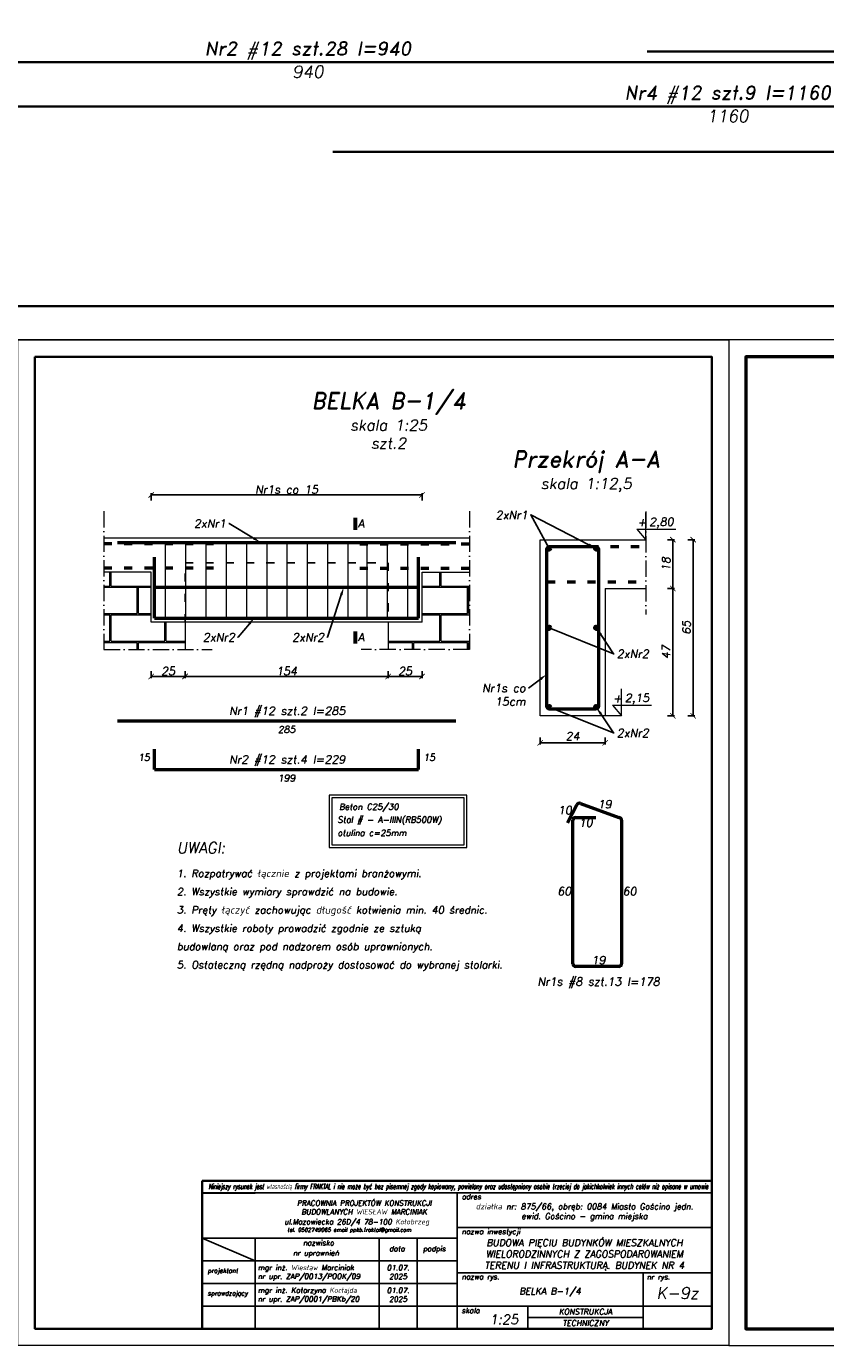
# Model space of a CAD drawing. Header units: millimetres. Extents: x 300938 to 312016, y 11971 to 20881.
# Tile 26 of 239: x 307323 to 307913, y 12999 to 13973. Entities that reach past the tile are written whole.
import ezdxf
from ezdxf import colors
from ezdxf.entities.mleader import LeaderData, LeaderLine
from ezdxf.math import Vec2, Vec3

# ---------------------------------------------------------------- set-up
doc = ezdxf.new("R2010")
doc.units = ezdxf.units.MM
doc.linetypes.add('ACAD_ISO03W100', pattern=[30, 12, -18])
doc.linetypes.add('ACAD_ISO10W100', pattern=[18, 12, -3, 0, -3])
for name, color, linetype, lineweight in [('konstrukcja', 3, 'Continuous', 35), ('konstrukcja fundamenty', 6, 'ACAD_ISO10W100', 35), ('konstrukcja wymiary', 1, 'Continuous', 13), ('kreskowanie', 253, 'Continuous', 0), ('opisy', 2, 'Continuous', 18), ('osie', 5, 'ACAD_ISO10W100', 13), ('zbrojenie', 4, 'Continuous', 50), ('zbrojenie płyty', 141, 'Continuous', 35), ('ściana konstrukcja', 107, 'Continuous', 18)]:
    doc.layers.add(name, color=color, linetype=linetype, lineweight=lineweight)
doc.layers.add('przerywane', color=6, linetype='ACAD_ISO03W100')
doc.layers.add('tabelka', color=5, linetype='Continuous')
doc.styles.add('KONSTRUKCJA', font='romand.shx', dxfattribs={"oblique": 10})
doc.styles.add('konstrukcja3', font='romand.shx', dxfattribs={"oblique": 10, "height": 6})
doc.styles.add('mój opis', font='romand.shx', dxfattribs={"oblique": 20})
doc.styles.get("Standard").update_dxf_attribs({"font": 'romand.shx', "oblique": 10})
doc.dimstyles.new('125', dxfattribs={"dimtxt": 6, "dimasz": 4, "dimexe": 1.25, "dimexo": 0.625, "dimgap": 1, "dimtad": 1, "dimdec": 0, "dimtxsty": 'konstrukcja3', "dimblk": 'ARCHTICK', "dimcen": 2.5, "dimadec": 0, "dimazin": 0, "dimtfac": 1, "dimtdec": 0, "dimtix": 1, "dimtmove": 0, "dimatfit": 3, "dimfxl": 4, "dimfxlon": 1, "dimarcsym": 0})
doc.dimstyles.new('125 do 112.5', dxfattribs={"dimtxt": 6, "dimasz": 4, "dimexe": 1.25, "dimexo": 0.625, "dimgap": 2, "dimtad": 1, "dimdec": 0, "dimlfac": 0.5, "dimrnd": 0.5, "dimtxsty": 'konstrukcja3', "dimblk": 'ARCHTICK', "dimcen": 2.5, "dimadec": 0, "dimazin": 0, "dimtfac": 1, "dimtdec": 0, "dimtix": 1, "dimtmove": 0, "dimatfit": 3, "dimfxl": 4, "dimfxlon": 1, "dimarcsym": 0})

# ---------------------------------------------------------------- blocks, each defined once
blk = doc.blocks.new('_ArchTick')
at = {"color": 0, "linetype": 'ByBlock', "lineweight": 13, "const_width": 0.15}
blk.add_lwpolyline([(-0.5, -0.5), (0.5, 0.5)], dxfattribs=at)
blk = doc.blocks.new('*D2925')
at = {"layer": 'Defpoints', "color": 0, "transparency": 16777216}
for p in [(307589.73, 13533.33), (307614.73, 13533.33), (307589.73, 13493.33)]:
    blk.add_point(p, dxfattribs=at)
at = {"layer": 'konstrukcja wymiary', "color": 0, "lineweight": -2, "transparency": 16777216}
for p, q in [((307589.73, 13497.33), (307589.73, 13492.08)), ((307614.73, 13493.33), (307589.73, 13493.33)), ((307614.73, 13497.33), (307614.73, 13492.08))]:
    blk.add_line(p, q, dxfattribs=at)
at = {"layer": 'konstrukcja wymiary', "color": 0, "lineweight": -2, "transparency": 16777216, "xscale": 4, "yscale": 4, "zscale": 4, "rotation": 180}
blk.add_blockref('_ArchTick', (307589.73, 13493.33), dxfattribs=at)
at = {"layer": 'konstrukcja wymiary', "color": 0, "lineweight": -2, "transparency": 16777216, "xscale": 4, "yscale": 4, "zscale": 4}
blk.add_blockref('_ArchTick', (307614.73, 13493.33), dxfattribs=at)
at = {"layer": 'konstrukcja wymiary', "color": 0, "transparency": 16777216, "insert": (307602.23, 13497.33), "char_height": 6, "attachment_point": 5, "style": 'konstrukcja3'}
blk.add_mtext('25', dxfattribs=at)
blk = doc.blocks.new('*D2926')
at = {"layer": 'Defpoints', "color": 0, "transparency": 16777216}
for p in [(307589.73, 13533.33), (307439.73, 13513.33), (307439.73, 13493.33)]:
    blk.add_point(p, dxfattribs=at)
at = {"layer": 'konstrukcja wymiary', "color": 0, "lineweight": -2, "transparency": 16777216}
for p, q in [((307439.73, 13497.33), (307439.73, 13492.08)), ((307589.73, 13493.33), (307439.73, 13493.33)), ((307589.73, 13497.33), (307589.73, 13492.08))]:
    blk.add_line(p, q, dxfattribs=at)
at = {"layer": 'konstrukcja wymiary', "color": 0, "lineweight": -2, "transparency": 16777216, "xscale": 4, "yscale": 4, "zscale": 4, "rotation": 180}
blk.add_blockref('_ArchTick', (307439.73, 13493.33), dxfattribs=at)
at = {"layer": 'konstrukcja wymiary', "color": 0, "lineweight": -2, "transparency": 16777216, "xscale": 4, "yscale": 4, "zscale": 4}
blk.add_blockref('_ArchTick', (307589.73, 13493.33), dxfattribs=at)
at = {"layer": 'konstrukcja wymiary', "color": 0, "transparency": 16777216, "insert": (307514.73, 13497.33), "char_height": 6, "attachment_point": 5, "style": 'konstrukcja3'}
blk.add_mtext('154', dxfattribs=at)
blk = doc.blocks.new('*D2927')
at = {"layer": 'Defpoints', "color": 0, "transparency": 16777216}
for p in [(307414.73, 13533.33), (307439.73, 13513.33), (307414.73, 13493.33)]:
    blk.add_point(p, dxfattribs=at)
at = {"layer": 'konstrukcja wymiary', "color": 0, "lineweight": -2, "transparency": 16777216}
for p, q in [((307414.73, 13497.33), (307414.73, 13492.08)), ((307439.73, 13493.33), (307414.73, 13493.33)), ((307439.73, 13497.33), (307439.73, 13492.08))]:
    blk.add_line(p, q, dxfattribs=at)
at = {"layer": 'konstrukcja wymiary', "color": 0, "lineweight": -2, "transparency": 16777216, "xscale": 4, "yscale": 4, "zscale": 4, "rotation": 180}
blk.add_blockref('_ArchTick', (307414.73, 13493.33), dxfattribs=at)
at = {"layer": 'konstrukcja wymiary', "color": 0, "lineweight": -2, "transparency": 16777216, "xscale": 4, "yscale": 4, "zscale": 4}
blk.add_blockref('_ArchTick', (307439.73, 13493.33), dxfattribs=at)
at = {"layer": 'konstrukcja wymiary', "color": 0, "transparency": 16777216, "insert": (307427.23, 13497.33), "char_height": 6, "attachment_point": 5, "style": 'konstrukcja3'}
blk.add_mtext('25', dxfattribs=at)
blk = doc.blocks.new('*D2928')
at = {"layer": 'Defpoints', "color": 0, "transparency": 16777216}
for p in [(307614.73, 13627.33), (307414.73, 13533.33), (307614.73, 13533.33)]:
    blk.add_point(p, dxfattribs=at)
at = {"layer": 'konstrukcja wymiary', "color": 0, "lineweight": -2, "transparency": 16777216}
for p, q in [((307414.73, 13623.33), (307414.73, 13628.58)), ((307414.73, 13627.33), (307614.73, 13627.33)), ((307614.73, 13623.33), (307614.73, 13628.58))]:
    blk.add_line(p, q, dxfattribs=at)
at = {"layer": 'konstrukcja wymiary', "color": 0, "lineweight": -2, "transparency": 16777216, "xscale": 4, "yscale": 4, "zscale": 4, "rotation": 180}
blk.add_blockref('_ArchTick', (307414.73, 13627.33), dxfattribs=at)
at = {"layer": 'konstrukcja wymiary', "color": 0, "lineweight": -2, "transparency": 16777216, "xscale": 4, "yscale": 4, "zscale": 4}
blk.add_blockref('_ArchTick', (307614.73, 13627.33), dxfattribs=at)
at = {"layer": 'konstrukcja wymiary', "color": 0, "transparency": 16777216, "insert": (307514.73, 13631.33), "char_height": 6, "attachment_point": 5, "style": 'konstrukcja3'}
blk.add_mtext('Nr1s co 15', dxfattribs=at)
blk = doc.blocks.new('*D2929')
at = {"layer": 'Defpoints', "color": 0, "transparency": 16777216}
for p in [(307701.98, 13464.3), (307749.98, 13464.3), (307701.98, 13444.3)]:
    blk.add_point(p, dxfattribs=at)
at = {"layer": 'konstrukcja wymiary', "color": 0, "lineweight": -2, "transparency": 16777216}
for p, q in [((307701.98, 13448.3), (307701.98, 13443.05)), ((307749.98, 13444.3), (307701.98, 13444.3)), ((307749.98, 13448.3), (307749.98, 13443.05))]:
    blk.add_line(p, q, dxfattribs=at)
at = {"layer": 'konstrukcja wymiary', "color": 0, "lineweight": -2, "transparency": 16777216, "xscale": 4, "yscale": 4, "zscale": 4, "rotation": 180}
blk.add_blockref('_ArchTick', (307701.98, 13444.3), dxfattribs=at)
at = {"layer": 'konstrukcja wymiary', "color": 0, "lineweight": -2, "transparency": 16777216, "xscale": 4, "yscale": 4, "zscale": 4}
blk.add_blockref('_ArchTick', (307749.98, 13444.3), dxfattribs=at)
at = {"layer": 'konstrukcja wymiary', "color": 0, "transparency": 16777216, "insert": (307725.98, 13449.3), "char_height": 6, "attachment_point": 5, "style": 'konstrukcja3'}
blk.add_mtext('24', dxfattribs=at)
blk = doc.blocks.new('*D2930')
at = {"layer": 'Defpoints', "color": 0, "transparency": 16777216}
for p in [(307779.98, 13594.3), (307779.98, 13558.3), (307799.98, 13558.3)]:
    blk.add_point(p, dxfattribs=at)
at = {"layer": 'konstrukcja wymiary', "color": 0, "lineweight": -2, "transparency": 16777216}
for p, q in [((307795.98, 13594.3), (307801.23, 13594.3)), ((307799.98, 13594.3), (307799.98, 13558.3)), ((307795.98, 13558.3), (307801.23, 13558.3))]:
    blk.add_line(p, q, dxfattribs=at)
at = {"layer": 'konstrukcja wymiary', "color": 0, "lineweight": -2, "transparency": 16777216, "xscale": 4, "yscale": 4, "zscale": 4}
for p, rotation in [((307799.98, 13594.3), 90), ((307799.98, 13558.3), 270)]:
    blk.add_blockref('_ArchTick', p, dxfattribs=dict(at, rotation=rotation))
at = {"layer": 'konstrukcja wymiary', "color": 0, "transparency": 16777216, "insert": (307794.98, 13576.3), "char_height": 6, "attachment_point": 5, "rotation": 90, "style": 'konstrukcja3'}
blk.add_mtext('18', dxfattribs=at)
blk = doc.blocks.new('*D2931')
at = {"layer": 'Defpoints', "color": 0, "transparency": 16777216}
for p in [(307779.98, 13594.3), (307749.98, 13464.3), (307814.98, 13464.3)]:
    blk.add_point(p, dxfattribs=at)
at = {"layer": 'konstrukcja wymiary', "color": 0, "lineweight": -2, "transparency": 16777216}
for p, q in [((307810.98, 13594.3), (307816.23, 13594.3)), ((307814.98, 13594.3), (307814.98, 13464.3)), ((307810.98, 13464.3), (307816.23, 13464.3))]:
    blk.add_line(p, q, dxfattribs=at)
at = {"layer": 'konstrukcja wymiary', "color": 0, "lineweight": -2, "transparency": 16777216, "xscale": 4, "yscale": 4, "zscale": 4}
for p, rotation in [((307814.98, 13594.3), 90), ((307814.98, 13464.3), 270)]:
    blk.add_blockref('_ArchTick', p, dxfattribs=dict(at, rotation=rotation))
at = {"layer": 'konstrukcja wymiary', "color": 0, "transparency": 16777216, "insert": (307809.98, 13529.3), "char_height": 6, "attachment_point": 5, "rotation": 90, "style": 'konstrukcja3'}
blk.add_mtext('65', dxfattribs=at)
blk = doc.blocks.new('*D2932')
at = {"layer": 'Defpoints', "color": 0, "transparency": 16777216}
for p in [(307779.98, 13558.3), (307749.98, 13464.3), (307799.98, 13464.3)]:
    blk.add_point(p, dxfattribs=at)
at = {"layer": 'konstrukcja wymiary', "color": 0, "lineweight": -2, "transparency": 16777216}
for p, q in [((307795.98, 13558.3), (307801.23, 13558.3)), ((307799.98, 13558.3), (307799.98, 13464.3)), ((307795.98, 13464.3), (307801.23, 13464.3))]:
    blk.add_line(p, q, dxfattribs=at)
at = {"layer": 'konstrukcja wymiary', "color": 0, "lineweight": -2, "transparency": 16777216, "xscale": 4, "yscale": 4, "zscale": 4}
for p, rotation in [((307799.98, 13558.3), 90), ((307799.98, 13464.3), 270)]:
    blk.add_blockref('_ArchTick', p, dxfattribs=dict(at, rotation=rotation))
at = {"layer": 'konstrukcja wymiary', "color": 0, "transparency": 16777216, "insert": (307794.98, 13511.3), "char_height": 6, "attachment_point": 5, "rotation": 90, "style": 'konstrukcja3'}
blk.add_mtext('47', dxfattribs=at)

msp = doc.modelspace()

# ---------------------------------------------------------------- hatches: boundary and pattern name
at = {"layer": 'kreskowanie'}
h = msp.add_hatch(dxfattribs=at)
h.set_pattern_fill('AR-B816C', color=256, scale=0.1, style=0)
h.set_pattern_definition([(0, (93456.087, 6182.97), (20.32, 20.32), [39.6875, -0.9525]), (0, (93435.767, 6183.923), (20.32, 20.32), [39.6875, -0.9525]), (90, (93456.087, 6182.97), (-20.32, 20.32), [-21.2725, 19.3675]), (90, (93455.135, 6182.97), (-20.32, 20.32), [-21.2725, 19.3675])])
h.paths.add_polyline_path([(307649.733, 13513.335), (307649.733, 13570.335), (307614.733, 13570.335), (307614.733, 13533.335), (307589.733, 13533.335), (307589.733, 13513.335)])
h.paths.add_polyline_path([(307379.733, 13513.335), (307439.733, 13513.335), (307439.733, 13533.335), (307414.733, 13533.335), (307414.733, 13570.335), (307379.733, 13570.335)])
at = {"layer": 'zbrojenie'}
h = msp.add_hatch(color=256, dxfattribs=at)
edge = h.paths.add_edge_path()
edge.add_arc((307708.588, 13587.845), 1.2, 0, 360)
h = msp.add_hatch(color=256, dxfattribs=at)
edge = h.paths.add_edge_path()
edge.add_arc((307743.382, 13587.845), 1.2, 0, 360)
h = msp.add_hatch(color=256, dxfattribs=at)
edge = h.paths.add_edge_path()
edge.add_arc((307708.588, 13529.268), 1.2, 0, 360)
h = msp.add_hatch(color=256, dxfattribs=at)
edge = h.paths.add_edge_path()
edge.add_arc((307743.382, 13529.268), 1.2, 0, 360)
h = msp.add_hatch(color=256, dxfattribs=at)
edge = h.paths.add_edge_path()
edge.add_arc((307708.588, 13470.764), 1.2, 0, 360)
h = msp.add_hatch(color=256, dxfattribs=at)
edge = h.paths.add_edge_path()
edge.add_arc((307743.382, 13470.764), 1.2, 0, 360)

# ---------------------------------------------------------------- linework, layer by layer
msp.add_line((307452.394, 13111.748), (307491.429, 13111.748))
at = {"layer": 'konstrukcja'}
for points in [[(311991.285, 15816.794), (311991.285, 13766.794), (306291.285, 13766.794), (306291.285, 15816.794)], [(307328.785, 13729.294), (307828.785, 13729.294), (307828.785, 13011.794), (307328.785, 13011.794)]]:
    msp.add_lwpolyline(points, close=True, dxfattribs=at)
at = {"layer": 'konstrukcja fundamenty', "linetype": 'Continuous'}
for p, q in [((307828.785, 13120.942), (307452.394, 13120.942)), ((307452.394, 13120.942), (307452.394, 13011.794)), ((307452.394, 13112.165), (307452.394, 13011.794))]:
    msp.add_line(p, q, dxfattribs=at)
at = {"layer": 'konstrukcja wymiary', "lineweight": 60}
for p, q in [((307565.56, 13601.616), (307565.56, 13610.49)), ((307565.56, 13517.645), (307565.56, 13526.519))]:
    msp.add_line(p, q, dxfattribs=at)
at = {"layer": 'konstrukcja wymiary'}
for p, q in [((307425.255, 13535.835), (307425.255, 13592.835)), ((307440.255, 13535.835), (307440.255, 13592.835)), ((307455.255, 13535.835), (307455.255, 13592.835)), ((307470.255, 13535.835), (307470.255, 13592.835)), ((307485.255, 13535.835), (307485.255, 13592.835)), ((307500.255, 13535.835), (307500.255, 13592.835)), ((307515.255, 13535.835), (307515.255, 13592.835)), ((307530.255, 13535.835), (307530.255, 13592.835)), ((307545.255, 13535.835), (307545.255, 13592.835)), ((307560.255, 13535.835), (307560.255, 13592.835)), ((307574.255, 13535.835), (307574.255, 13592.835)), ((307589.255, 13535.835), (307589.255, 13592.835)), ((307604.255, 13535.835), (307604.255, 13592.835)), ((307761.997, 13464.304), (307749.985, 13464.304))]:
    msp.add_line(p, q, dxfattribs=at)
for points in [[(312016.285, 15841.794), (312016.285, 13741.794), (306266.285, 13741.794), (306266.285, 15841.794)], [(307316.285, 13741.794), (307841.285, 13741.794), (307841.285, 12999.294), (307316.285, 12999.294)], [(308366.285, 13741.794), (307841.285, 13741.794), (307841.285, 12999.294), (308366.285, 12999.294)], [(307546.098, 13367.1), (307647.929, 13367.1), (307647.929, 13405.803), (307546.098, 13405.803)], [(307548.098, 13369.1), (307645.929, 13369.1), (307645.929, 13403.803), (307548.098, 13403.803)]]:
    msp.add_lwpolyline(points, close=True, dxfattribs=at)
at = {"layer": 'opisy'}
for p, q in [((307779.985, 13594.304), (307779.985, 13614.304)), ((307773.325, 13602.194), (307802.159, 13602.194)), ((307773.325, 13602.194), (307779.985, 13594.304)), ((307761.997, 13464.304), (307761.997, 13484.304)), ((307755.337, 13472.194), (307784.171, 13472.194)), ((307755.337, 13472.194), (307761.997, 13464.304))]:
    msp.add_line(p, q, dxfattribs=at)
at = {"layer": 'osie'}
for p, q in [((307379.733, 13615.335), (307379.733, 13513.335)), ((307649.733, 13615.335), (307649.733, 13513.335)), ((307779.985, 13615.082), (307779.985, 13539.082)), ((307379.733, 13513.335), (307459.733, 13513.335)), ((307649.733, 13513.335), (307569.733, 13513.335))]:
    msp.add_line(p, q, dxfattribs=at)
at = {"layer": 'przerywane', "ltscale": 0.5}
for p, q in [((307439.733, 13533.335), (307439.733, 13577.335)), ((307439.733, 13577.335), (307589.733, 13577.335)), ((307589.733, 13577.335), (307589.733, 13533.335))]:
    msp.add_line(p, q, dxfattribs=at)
at = {"layer": 'tabelka', "color": 2, "linetype": 'ByBlock'}
for p, q in [((307828.785, 13112.165), (307452.394, 13112.165)), ((307828.785, 13112.165), (307452.394, 13112.165)), ((307640.589, 13112.165), (307640.589, 13011.794)), ((307640.589, 13112.165), (307640.589, 13011.794)), ((307828.785, 13112.165), (307828.785, 13011.794)), ((307828.785, 13112.165), (307828.785, 13011.794)), ((307640.589, 13086.39), (307828.785, 13086.39)), ((307452.394, 13078.708), (307640.589, 13078.708)), ((307452.394, 13078.708), (307491.56, 13061.979)), ((307452.394, 13078.708), (307640.589, 13078.708)), ((307452.394, 13078.708), (307491.56, 13061.979)), ((307491.56, 13078.708), (307491.56, 13011.794)), ((307491.56, 13078.708), (307491.56, 13011.794)), ((307583.043, 13078.708), (307583.043, 13011.794)), ((307583.043, 13078.708), (307583.043, 13011.794)), ((307611.075, 13078.708), (307611.075, 13011.794)), ((307452.394, 13061.979), (307640.589, 13061.979)), ((307452.394, 13061.979), (307640.589, 13061.979)), ((307640.589, 13052.922), (307828.785, 13052.922)), ((307640.589, 13052.922), (307828.785, 13052.922)), ((307778.027, 13052.922), (307778.027, 13011.794)), ((307778.027, 13052.922), (307778.027, 13011.794)), ((307452.394, 13045.251), (307640.589, 13045.251)), ((307452.394, 13045.251), (307640.589, 13045.251)), ((307452.394, 13028.522), (307828.785, 13028.522)), ((307452.394, 13028.522), (307778.027, 13028.522)), ((307692.866, 13028.522), (307692.866, 13011.794)), ((307692.866, 13028.522), (307692.866, 13011.794)), ((307692.866, 13020.158), (307778.027, 13020.158)), ((307452.394, 13011.794), (307828.785, 13011.794)), ((307452.394, 13011.794), (307828.785, 13011.794)), ((307494.215, 13011.794), (307828.785, 13011.794)), ((307494.215, 13011.794), (307828.785, 13011.794))]:
    msp.add_line(p, q, dxfattribs=at)
at = {"layer": 'zbrojenie', "linetype": 'ACAD_ISO03W100', "ltscale": 0.5}
for p, q in [((307460.733, 13591.335), (307379.733, 13591.335)), ((307568.733, 13591.335), (307649.733, 13591.335)), ((307708.985, 13589.304), (307779.985, 13589.304)), ((307460.733, 13573.335), (307379.733, 13573.335)), ((307568.733, 13573.335), (307649.733, 13573.335)), ((307706.954, 13563.304), (307779.985, 13563.304))]:
    msp.add_line(p, q, dxfattribs=at)
at = {"layer": 'zbrojenie'}
for p, q in [((307389.733, 13592.335), (307639.733, 13592.335)), ((307417.233, 13536.335), (307417.233, 13581.335)), ((307612.233, 13536.335), (307612.233, 13581.335)), ((307417.233, 13559.335), (307612.233, 13559.335)), ((307417.233, 13536.335), (307612.233, 13536.335)), ((307389.733, 13460.461), (307639.733, 13460.461)), ((307417.233, 13424.565), (307417.233, 13439.565)), ((307612.233, 13424.565), (307612.233, 13439.565)), ((307417.233, 13424.565), (307612.233, 13424.565)), ((307728.991, 13398.611), (307722.078, 13385.299)), ((307731.688, 13399.464), (307760.12, 13389.236)), ((307726.12, 13281.236), (307726.12, 13387.236)), ((307728.12, 13389.236), (307743.12, 13389.236)), ((307762.12, 13387.236), (307762.12, 13281.236)), ((307760.12, 13279.236), (307728.12, 13279.236))]:
    msp.add_line(p, q, dxfattribs=at)
msp.add_lwpolyline([(308353.785, 13729.294), (307853.785, 13729.294), (307853.785, 13011.794), (308353.785, 13011.794)], close=True, dxfattribs=at)
msp.add_lwpolyline([(307742.985, 13469.304), (307708.985, 13469.304, -0.4142136), (307706.985, 13471.304), (307706.985, 13587.304, -0.4142136), (307708.985, 13589.304), (307742.985, 13589.304, -0.4142136), (307744.985, 13587.304), (307744.985, 13471.304, -0.4142136)], format="xyb", close=True, dxfattribs=at)
for centre in [(307708.588, 13587.845), (307743.382, 13587.845), (307708.588, 13529.268), (307743.382, 13529.268), (307708.588, 13470.764), (307743.382, 13470.764)]:
    msp.add_circle(centre, 1.2, dxfattribs=at)
for centre, start, end in [((307730.766, 13397.689), 62.556395, 152.556395), ((307728.12, 13387.236), 90, 180), ((307760.12, 13387.236), 0, 90), ((307728.12, 13281.236), 180, 270), ((307760.12, 13281.236), 270, 0)]:
    msp.add_arc(centre, 2, start, end, dxfattribs=at)
at = {"layer": 'zbrojenie płyty'}
for p, q in [((308419.94, 13954.713), (307780.94, 13954.713)), ((307060.94, 13946.884), (307999.94, 13946.884)), ((308419.94, 13914.231), (307260.94, 13914.231)), ((308419.94, 13880.697), (307548.94, 13880.697))]:
    msp.add_line(p, q, dxfattribs=at)
at = {"layer": 'ściana konstrukcja'}
for p, q in [((307649.733, 13595.335), (307379.733, 13595.335)), ((307701.985, 13594.304), (307779.985, 13594.304)), ((307701.985, 13464.304), (307701.985, 13594.304)), ((307414.733, 13570.335), (307379.733, 13570.335)), ((307414.733, 13533.335), (307414.733, 13570.335)), ((307614.733, 13533.335), (307614.733, 13570.335)), ((307614.733, 13570.335), (307649.733, 13570.335)), ((307749.985, 13558.304), (307749.985, 13464.304)), ((307749.985, 13558.304), (307779.985, 13558.304)), ((307614.733, 13533.335), (307414.733, 13533.335)), ((307439.733, 13533.335), (307439.733, 13513.335)), ((307589.733, 13533.335), (307589.733, 13513.335)), ((307749.985, 13464.304), (307701.985, 13464.304))]:
    msp.add_line(p, q, dxfattribs=at)

# ---------------------------------------------------------------- texts
at = {"insert": (307456.984, 13118.714), "char_height": 3.801927, "width": 361.1286, "attachment_point": 1}
msp.add_mtext('{\\Fsimplex|c238;\\W0.6;Niniejszy rysunek jest własnością firmy FRAKTAL i nie może być bez pisemnej zgody kopiowany, powielany oraz udostępniony osobie trzeciej do jakichkolwiek innych celów niż opisane w umowie}', dxfattribs=at)
at = {"style": 'mój opis'}
for s, insert, char_height, width, attachment_point in [('{\\Q10;adres}', (307644.043, 13111.204), 3.87233, 191.63894, 1), ('\\pxqc;{\\Q10;PRACOWNIA PROJEKTÓW KONSTRUKCJI\\PBUDOWLANYCH WIESŁAW MARCINIAK}', (307476.187, 13106.475), 3.87233, 191.63894, 1), ('\\pxqc;{\\Q10;działka nr: 875/66, obręb: 0084 Miasto Gościno jedn. ewid. Gościno - gmina miejska }', (307734.687, 13097.72), 4.33333, 188.19538, 5), ('{\\Q10;ul.Mazowiecka 26D/4 78-100 Kołobrzeg\\P\\pxql;\\H0.85511x; \\H0.85714x;tel. 0502749065 email ppkb.fraktal@gmail.com}', (307512.992, 13092.68), 3.87233, 191.63894, 1), ('{\\Q10;nazwa inwestycji}', (307644.043, 13085.429), 3.87233, 191.63894, 1), ('{\\Q10;nazwisko}', (307526.822, 13077.139), 3.87233, 191.63894, 1), ('{\\Q10;data}', (307590.496, 13072.836), 3.87233, 191.63894, 1), ('{\\Q10;podpis}', (307615.401, 13072.836), 3.87233, 191.63894, 1), ('\\pxsm1,qc;{\\Q10;BUDOWA PIĘCIU BUDYNKÓW MIESZKALNYCH WIELORODZINNYCH Z ZAGOSPODAROWANIEM TERENU I INFRASTRUKTURĄ. BUDYNEK NR 4}', (307734.687, 13066.326), 4.999995, 188.19538, 5), ('{\\Q10;nr uprawnień}', (307519.513, 13069.624), 3.87233, 191.63894, 1), ('\\pxt20;{\\Q10;projektant}', (307456.418, 13056.27), 3.31128, 191.63894, 1), ('{\\Q10;mgr inż. Wiesław Marciniak}', (307493.44, 13058.864), 3.87233, 191.63894, 1), ('\\A1;{\\Q10;nr upr. ZAP/0013/POOK/09}', (307493.44, 13052.388), 3.87233, 191.63894, 1), ('{\\Q10;01.07.\\P2025}', (307597.059, 13053.615), 3.87233, 28.03215, 5), ('{\\Q10;mgr inż. Katarzyna Kocłajda}', (307493.44, 13042.136), 3.87233, 191.63894, 1), ('{\\Q10;01.07.\\P2025}', (307597.059, 13036.887), 3.87233, 28.03215, 5), ('{\\Q10;nazwa rys.}', (307644.043, 13052.083), 3.86666, 191.63894, 1), ('{\\Q10;nr rys.}', (307780.743, 13051.976), 3.87233, 191.63894, 1), ('{\\Q10;K-9z}', (307803.406, 13038.043), 8.62312, 50.75806, 5), ('\\pxt20;{\\Q10;sprawdzający}', (307456.418, 13039.542), 3.31128, 191.63894, 1), ('\\A1;{\\Q10;nr upr. ZAP/0001/PBKb/20}', (307493.44, 13035.66), 3.87233, 191.63894, 1), ('\\pxqc;{\\Q10;BELKA B-1/4}', (307709.308, 13038.731), 4.79999, 137.43732, 5), ('{\\Q10;skala}', (307643.974, 13027.149), 3.87233, 191.63894, 1), ('{\\Q10;KONSTRUKCJA}', (307735.446, 13024.34), 4.18212, 85.16082, 5), ('{\\Q10;1:25}', (307664.748, 13022.147), 7.04061, 191.63894, 1), ('{\\Q10;TECHNICZNY}', (307735.446, 13015.976), 4.18212, 85.16082, 5)]:
    msp.add_mtext(s, dxfattribs=dict(at, insert=insert, char_height=char_height, width=width, attachment_point=attachment_point))
at = {"layer": 'opisy', "width": 253.11941, "attachment_point": 5}
for s, insert, char_height in [('Nr2 #12 szt.28 l=940', (307530.44, 13955.286), 9.99999), ('940', (307530.44, 13939.772), 9), ('Nr4 #12 szt.9 l=1160', (307840.44, 13922.633), 9.99999), ('1160', (307840.44, 13907.119), 9)]:
    msp.add_mtext(s, dxfattribs=dict(at, insert=insert, char_height=char_height))
at = {"layer": 'opisy'}
for s, insert, char_height, width, attachment_point, style in [('\\pxqc;BELKA B-1/4\\P{\\H0.66666x;skala 1:25\\Pszt.2}', (307590.061, 13682.233), 12, 378.47761, 5, 'KONSTRUKCJA'), ('\\pxqc;{\\H2x;Przekrój A-A\\P\\H0.66667x;skala 1:12,5}', (307735.985, 13644.584), 6, 314.05598, 5, 'konstrukcja3'), ('A', (307567.321, 13609.333), 6, 126.49987, 1, 'KONSTRUKCJA'), ('+', (307773.742, 13610.21), 6, 5.25172, 1, 'konstrukcja3'), ('2,80', (307782.554, 13610.552), 6, 5.25172, 1, 'konstrukcja3'), ('A', (307567.321, 13525.362), 6, 126.49987, 1, 'KONSTRUKCJA'), ('2,15', (307764.566, 13480.552), 6, 5.25172, 1, 'konstrukcja3'), ('+', (307755.753, 13480.21), 6, 5.25172, 1, 'konstrukcja3'), ('\\A1;Nr1 #12 szt.2 l=285', (307515.182, 13466.958), 6, 214.88745, 5, 'KONSTRUKCJA'), ('\\A1;285', (307514.733, 13454.226), 5, 184.88745, 5, 'KONSTRUKCJA'), ('\\A1;15', (307409.402, 13433.636), 5, 184.88745, 5, 'KONSTRUKCJA'), ('\\A1;Nr2 #12 szt.4 l=229', (307515.182, 13431.062), 6, 214.88745, 5, 'KONSTRUKCJA'), ('\\A1;15', (307620.064, 13433.636), 5, 184.88745, 5, 'KONSTRUKCJA'), ('\\A1;199', (307514.733, 13418.33), 5, 184.88745, 5, 'KONSTRUKCJA'), ('Beton C25/30', (307553.523, 13399.388), 4.5, 142.31235, 1, 'KONSTRUKCJA'), ('\\pxqc;10', (307720.248, 13394.619), 6, 122.63167, 5, 'konstrukcja3'), ('\\pxqc;19', (307749.708, 13399.042), 6, 122.63167, 5, 'konstrukcja3'), ('Stal # - A-IIIN(RB500W) ', (307552.35, 13389.883), 4.5, 142.31235, 1, 'KONSTRUKCJA'), ('\\pxqc;10', (307735.62, 13385.402), 6, 122.63167, 5, 'konstrukcja3'), ('otulina c=25mm', (307552.314, 13380.073), 4.5, 142.31235, 1, 'KONSTRUKCJA'), ('\\A1;\\pxsm1.5;{\\H1.5x;UWAGI:\\P}1. Rozpatrywać łącznie z projektami branżowymi.\\P2. Wszystkie wymiary sprawdzić na budowie.\\P3. Pręty łączyć zachowując długość kotwienia min. 40 średnic.\\P4. Wszystkie roboty prowadzić zgodnie ze sztuką budowlaną oraz pod nadzorem osób uprawnionych.\\P5. Ostateczną rzędną nadproży dostosować do wybranej stolarki.', (307433.667, 13370.925), 5.4, 230.3335, 1, 'KONSTRUKCJA'), ('\\pxqc;60', (307719.811, 13334.78), 6, 122.63167, 5, 'konstrukcja3'), ('\\pxqc;60', (307768.014, 13334.78), 6, 122.63167, 5, 'konstrukcja3'), ('\\pxqc;19', (307745.12, 13283.928), 6, 122.63167, 5, 'konstrukcja3'), ('\\pxqc;Nr1s #8 szt.13 l=178', (307745.12, 13267.034), 6, 122.63167, 5, 'konstrukcja3')]:
    msp.add_mtext(s, dxfattribs=dict(at, insert=insert, char_height=char_height, width=width, attachment_point=attachment_point, style=style))

# ---------------------------------------------------------------- dimensions: what is measured, and where the dimension line sits
at = {"layer": 'konstrukcja wymiary'}
dim = msp.add_linear_dim(base=(307614.733, 13627.335), p1=(307414.733, 13533.335), p2=(307614.733, 13533.335), text='Nr1s co 15', dimstyle='125', dxfattribs=at)
dim.commit()
dim.dimension.update_dxf_attribs({"geometry": '*D2928', "text_midpoint": (307514.733, 13631.335)})
for base, p1, p2, angle, picture, middle in [((307814.985, 13464.304), (307779.985, 13594.304), (307749.985, 13464.304), 90, '*D2931', (307809.985, 13529.304)), ((307799.985, 13558.304), (307779.985, 13594.304), (307779.985, 13558.304), 90, '*D2930', (307794.985, 13576.304)), ((307701.985, 13444.304), (307749.985, 13464.304), (307701.985, 13464.304), 180, '*D2929', (307725.985, 13449.304))]:
    dim = msp.add_linear_dim(base=base, p1=p1, p2=p2, angle=angle, dimstyle='125 do 112.5', dxfattribs=at)
    dim.commit()
    dim.dimension.update_dxf_attribs({"geometry": picture, "text_midpoint": middle})
dim = msp.add_linear_dim(base=(307799.985, 13464.304), p1=(307779.985, 13558.304), p2=(307749.985, 13464.304), angle=90, dimstyle='125 do 112.5', override={"dimtmove": 1}, dxfattribs=at)
dim.commit()
dim.dimension.update_dxf_attribs({"geometry": '*D2932', "text_midpoint": (307794.985, 13511.304)})
dim = msp.add_linear_dim(base=(307414.733, 13493.335), p1=(307439.733, 13513.335), p2=(307414.733, 13533.335), dimstyle='125', override={"dimtmove": 1}, dxfattribs=at)
dim.commit()
dim.dimension.update_dxf_attribs({"geometry": '*D2927', "text_midpoint": (307427.233, 13497.335)})
dim = msp.add_linear_dim(base=(307439.733, 13493.335), p1=(307589.733, 13533.335), p2=(307439.733, 13513.335), text='154', dimstyle='125', override={"dimtxsty": 'konstrukcja3', "dimtmove": 1, "dimtolj": 0}, dxfattribs=at)
dim.commit()
dim.dimension.update_dxf_attribs({"geometry": '*D2926', "text_midpoint": (307514.733, 13497.335)})
dim = msp.add_linear_dim(base=(307589.733, 13493.335), p1=(307614.733, 13533.335), p2=(307589.733, 13533.335), dimstyle='125', dxfattribs=at)
dim.commit()
dim.dimension.update_dxf_attribs({"geometry": '*D2925', "text_midpoint": (307602.233, 13497.335)})

# ---------------------------------------------------------------- leaders
at = {"layer": 'opisy'}
ml = msp.add_multileader_mtext('Standard', dxfattribs=at)
ml.set_content('2xNr1', color=256, style='KONSTRUKCJA')
ml.set_leader_properties()
ml.build(insert=Vec2(0, 0))
ml.multileader.update_dxf_attribs({"dogleg_length": 0.36, "arrow_head_size": 6})
ctx = ml.context
ctx.base_point, ctx.char_height, ctx.arrow_head_size, ctx.plane_origin = Vec3(307443.49, 13606.274), 6, 6, Vec3(307481.479, 13707.883)
ctx.text_align_type = 2
notes = []
notes.append((ctx, [(1, (1, 1, 0), (307472.337, 13606.274), (-1, 0), 0.36, [(0, [(307495.418, 13592.335), (307472.337, 13606.274)], 0, [])])]))
ctx.mtext.insert, ctx.mtext.width, ctx.mtext.alignment, ctx.mtext.flow_direction = Vec3(307469.977, 13609.274), 12.24233, 3, 5
ml = msp.add_multileader_mtext('Standard', dxfattribs=at)
ml.set_content('2xNr1', color=256, style='KONSTRUKCJA')
ml.set_leader_properties()
ml.build(insert=Vec2(0, 0))
ml.multileader.update_dxf_attribs({"dogleg_length": 0.36, "arrow_head_size": 6})
ctx = ml.context
ctx.base_point, ctx.char_height, ctx.arrow_head_size, ctx.plane_origin = Vec3(307666.318, 13612.565), 6, 6, Vec3(307707.462, 13607.307)
ctx.text_align_type = 2
notes.append((ctx, [(0, (1, 1, 0), (307695.165, 13612.565), (-1, 0), 0.36, [(1, [(307743.382, 13587.845), (307695.165, 13612.565), (307708.588, 13587.845)], 0, [])])]))
ctx.mtext.insert, ctx.mtext.alignment, ctx.mtext.flow_direction = Vec3(307692.805, 13615.565), 3, 5
ml = msp.add_multileader_mtext('Standard', dxfattribs=at)
ml.set_content('2xNr2', color=256, style='KONSTRUKCJA')
ml.set_leader_properties()
ml.build(insert=Vec2(0, 0))
ml.multileader.update_dxf_attribs({"dogleg_length": 0.36, "arrow_head_size": 6})
ctx = ml.context
ctx.base_point, ctx.char_height, ctx.arrow_head_size, ctx.plane_origin = Vec3(307514.738, 13522.268), 6, 6, Vec3(307543.031, 13635.878)
ctx.text_align_type = 2
notes.append((ctx, [(1, (1, 1, 0), (307544.812, 13522.268), (-1, 0), 0.36, [(0, [(307556.971, 13559.335), (307544.812, 13522.268)], 0, [])])]))
ctx.mtext.insert, ctx.mtext.alignment, ctx.mtext.flow_direction = Vec3(307542.452, 13525.268), 3, 5
ml = msp.add_multileader_mtext('Standard', dxfattribs=at)
ml.set_content('2xNr2', color=256, style='KONSTRUKCJA')
ml.set_leader_properties()
ml.build(insert=Vec2(0, 0))
ml.multileader.update_dxf_attribs({"dogleg_length": 0.36, "arrow_head_size": 6})
ctx = ml.context
ctx.base_point, ctx.char_height, ctx.arrow_head_size, ctx.plane_origin = Vec3(307448.85, 13522.268), 6, 6, Vec3(307477.144, 13635.878)
ctx.text_align_type = 2
notes.append((ctx, [(1, (1, 1, 0), (307478.924, 13522.268), (-1, 0), 0.36, [(0, [(307491.083, 13536.857), (307478.924, 13522.268)], 0, [])])]))
ctx.mtext.insert, ctx.mtext.alignment, ctx.mtext.flow_direction = Vec3(307476.564, 13525.268), 3, 5
ml = msp.add_multileader_mtext('Standard', dxfattribs=at)
ml.set_content('2xNr2', color=256, style='KONSTRUKCJA')
ml.set_leader_properties()
ml.build(insert=Vec2(0, 0))
ml.multileader.update_dxf_attribs({"dogleg_length": 0.36, "arrow_head_size": 6})
ctx = ml.context
ctx.base_point, ctx.char_height, ctx.arrow_head_size, ctx.plane_origin = Vec3(307756.577, 13510.145), 6, 6, Vec3(307707.462, 13589.811)
notes.append((ctx, [(1, (1, 1, 0), (307756.217, 13510.145), (1, 0), 0.36, [(1, [(307743.382, 13529.268), (307756.217, 13510.145), (307708.588, 13529.268)], 0, [])])]))
ctx.mtext.insert, ctx.mtext.width, ctx.mtext.flow_direction = Vec3(307758.577, 13513.145), 25.51207, 5
ml = msp.add_multileader_mtext('Standard', dxfattribs=at)
ml.set_content('Nr1s co\\P15cm', color=256, style='KONSTRUKCJA')
ml.set_leader_properties()
ml.build(insert=Vec2(0, 0))
ml.multileader.update_dxf_attribs({"dogleg_length": 0.36, "arrow_head_size": 6})
ctx = ml.context
ctx.base_point, ctx.char_height, ctx.arrow_head_size, ctx.plane_origin = Vec3(307653.435, 13484.795), 6, 6, Vec3(307723.712, 13485.124)
ctx.text_align_type = 2
notes.append((ctx, [(1, (1, 1, 0), (307693.267, 13484.795), (-1, 0), 1.396982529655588e-11, [(0, [(307706.985, 13494.973), (307693.267, 13484.795)], 0, [])])]))
ctx.mtext.insert, ctx.mtext.alignment, ctx.mtext.flow_direction = Vec3(307691.267, 13487.795), 3, 5
ml = msp.add_multileader_mtext('Standard', dxfattribs=at)
ml.set_content('2xNr2', color=256, style='KONSTRUKCJA')
ml.set_leader_properties()
ml.build(insert=Vec2(0, 0))
ml.multileader.update_dxf_attribs({"dogleg_length": 0.36, "arrow_head_size": 6})
ctx = ml.context
ctx.base_point, ctx.char_height, ctx.arrow_head_size, ctx.plane_origin = Vec3(307756.577, 13451.641), 6, 6, Vec3(307707.462, 13521.307)
notes.append((ctx, [(1, (1, 1, 0), (307756.217, 13451.641), (1, 0), 0.36, [(1, [(307743.382, 13470.764), (307756.217, 13451.641), (307708.588, 13470.764)], 0, [])])]))
ctx.mtext.insert, ctx.mtext.width, ctx.mtext.flow_direction = Vec3(307758.577, 13454.641), 25.51207, 5
for ctx, leaders in notes:
    for number, flags, end, landing, length, lines in leaders:
        leader = LeaderData()
        leader.index, (leader.has_last_leader_line, leader.has_dogleg_vector, leader.attachment_direction) = number, flags
        leader.last_leader_point, leader.dogleg_vector, leader.dogleg_length = Vec3(end), Vec3(landing), length
        for number, points, colour, breaks in lines:
            line = LeaderLine()
            line.index, line.vertices, line.color, line.breaks = number, Vec3.list(points), colors.encode_raw_color(colour), breaks
            leader.lines.append(line)
        ctx.leaders.append(leader)

doc.saveas('drawing.dxf')
